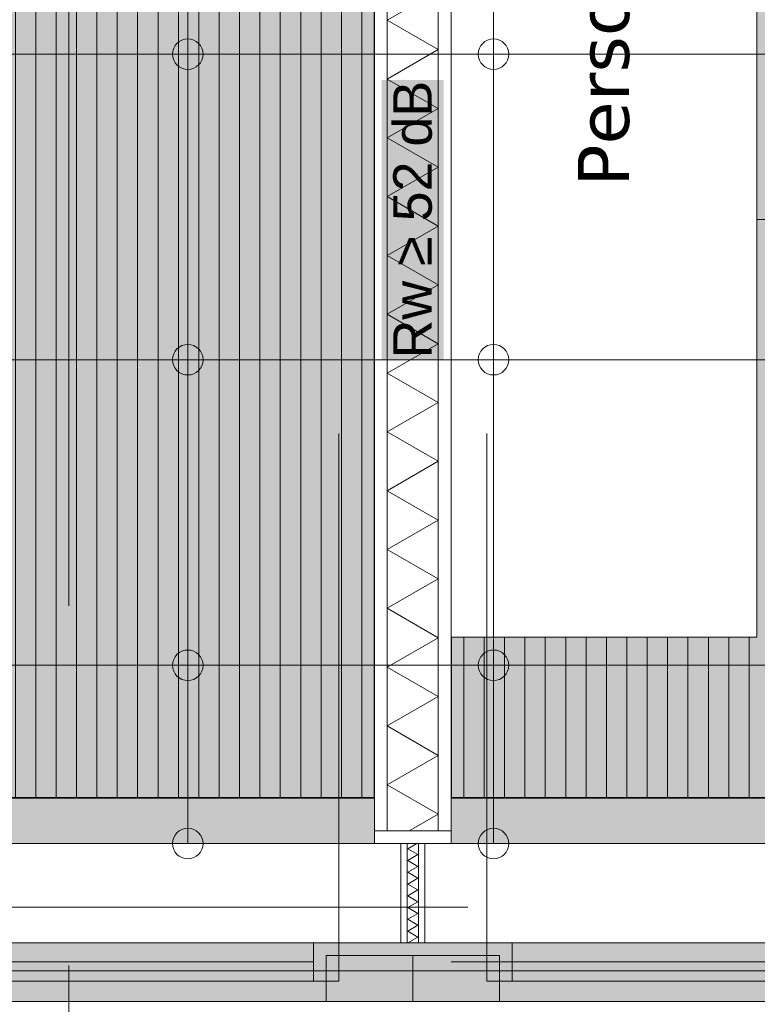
# Model space of a CAD drawing. Header units: metres. Extents: x -45 to 152, y -127 to 99.
# Tile 122 of 256: x -30.47 to -29.02, y -21.79 to -19.86. Entities that reach past the tile are written whole.
import ezdxf

# ---------------------------------------------------------------- set-up
doc = ezdxf.new("R2010")
doc.units = ezdxf.units.M
doc.header["$PDMODE"] = 1
doc.header["$PDSIZE"] = -2
for name, pattern in [('Achsen 01', [5.291531, 3.175, -1.058062, 0.352704, -0.705764]), ('gestrichelt - 01', [2, 1, -1]), ('Raster 01', [2, 1, -1])]:
    doc.linetypes.add(name, pattern=pattern)
doc.layers.get('0').update_dxf_attribs({"lineweight": 25})
for name, color, linetype, lineweight, true_color in [('013_Beton und Stahlbetonarbeiten-000 Brüstung', 7, 'Continuous', 9, 0xa6a6a6), ('031_Metallbauarbeiten-350 Lamellendecke DS', 7, 'Continuous', 35, 0x666666), ('032_Metallarbeiten-Fenster', 7, 'Continuous', 13, 0x444444), ('039_Trockenbauarbeiten-340 Dämmung', 7, 'Continuous', 9, 0xc0c0c0), ('ACTES-Einrichtung Aufsicht.', 7, 'Continuous', 9, 0xa6a6a6), ('AV1-Achsen', 1, 'Achsen 01', 18, 0xff0000), ('AV1-Raster', 7, 'Raster 01', 9, 0xa6a6a6)]:
    doc.layers.add(name, color=color, linetype=linetype, lineweight=lineweight, true_color=true_color)
for name, color, linetype, lineweight in [('030_Sonnenschutzarbeiten-BLENDSCHUTZ', 7, 'Continuous', 5), ('036_Bodenbelagarbeiten-350 Doppelbodenelement', 7, 'Continuous', 9), ('039_Trockenbauarbeiten-340 Gipskarton', 7, 'Continuous', 9), ('_1.35m (3D)', 7, 'Continuous', 9), ('_GRU (2D)', 7, 'Continuous', 9), ('_OG 2 (2D)', 7, 'Continuous', 9), ('_OG 2 - DS (2D)', 7, 'Continuous', 9), ('AV1-Akustikvorgaben-Trennwände', 7, 'Continuous', 5), ('AV1-Schnitt Achsen', 7, 'Achsen 01', 18), ('Bemaßung-Bemaßung', 7, 'Continuous', 9), ('Keine', 7, 'Continuous', 9)]:
    doc.layers.add(name, color=color, linetype=linetype, lineweight=lineweight)
doc.layers.get('0').freeze()
doc.styles.add('Arial', font='arial.ttf')
doc.styles.add('Verdana', font='verdana.ttf')
doc.dimstyles.new('COE 50', dxfattribs={"dimtxt": 126.090495, "dimasz": 0.001414, "dimexe": 0.001, "dimexo": 0.01, "dimgap": 0.001, "dimtad": 1, "dimdec": 3, "dimtxsty": 'Arial', "dimblk": 'VW_SLASH-4', "dimblk1": 'VW_SLASH-4', "dimblk2": 'VW_SLASH-4', "dimcen": 0, "dimadec": 3, "dimazin": 0, "dimtfac": 0.8, "dimtdec": 3, "dimtix": 1, "dimtmove": 0, "dimatfit": 0, "dimldrblk": 'VW_SLASH-3', "dimfxl": 0.002, "dimfxlon": 1, "dimfrac": 2, "dimtolj": 1, "dimarcsym": 0})
pattern_1 = [(90, (0, 0), (0.04, 0), [])]

# ---------------------------------------------------------------- blocks, each defined once
blk = doc.blocks.new('Group-2')
at = {"layer": 'AV1-Raster'}
for p, q in [((-29.7, -22.95), (-29.7, 1.35)), ((1.35, -20.25), (-40.5, -20.25))]:
    blk.add_line(p, q, dxfattribs=at)
blk = doc.blocks.new('1.35m (3D)')
at = {"layer": 'AV1-Raster', "color": 7}
blk.add_blockref('Group-2', (0, 0), dxfattribs=at)
blk = doc.blocks.new('VW_SLASH-4')
at = {"color": 0, "linetype": 'ByBlock', "lineweight": -2, "transparency": 16777216}
blk.add_line((0, 0), (-1, 0), dxfattribs=at)
at = {"color": 0, "linetype": 'Continuous', "lineweight": 15, "transparency": 16777216, "flags": 128}
blk.add_lwpolyline([(0.5, 0.5), (-0.5, -0.5)], dxfattribs=at)
blk = doc.blocks.new('*D24')
at = {"layer": '030_Sonnenschutzarbeiten-BLENDSCHUTZ', "color": 0, "lineweight": -2}
for p, q in [((-30.925, -22.025), (-30.925, -22.175)), ((-29.775, -22.025), (-29.775, -22.175)), ((-29.8457, -22.125), (-30.8543, -22.125))]:
    blk.add_line(p, q, dxfattribs=at)
at = {"layer": 'Defpoints', "color": 0}
for p in [(-30.925, -21.385), (-29.775, -21.385), (-30.925, -22.125)]:
    blk.add_point(p, dxfattribs=at)
at = {"layer": '030_Sonnenschutzarbeiten-BLENDSCHUTZ', "color": 0, "lineweight": -2, "xscale": 0.070693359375, "yscale": 0.070693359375, "zscale": 0.070693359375, "rotation": 180}
blk.add_blockref('VW_SLASH-4', (-30.925, -22.125), dxfattribs=at)
at = {"layer": '030_Sonnenschutzarbeiten-BLENDSCHUTZ', "color": 0, "lineweight": -2, "xscale": 0.070693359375, "yscale": 0.070693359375, "zscale": 0.070693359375}
blk.add_blockref('VW_SLASH-4', (-29.775, -22.125), dxfattribs=at)
at = {"layer": '030_Sonnenschutzarbeiten-BLENDSCHUTZ', "color": 0, "lineweight": 13, "insert": (-30.35, -22.0144), "char_height": 0.10087, "attachment_point": 5, "style": 'Arial'}
blk.add_mtext('\\A1;1,15', dxfattribs=at)
blk = doc.blocks.new('VW_SLASH-3')
at = {"color": 0, "linetype": 'ByBlock', "lineweight": -2, "transparency": 16777216}
blk.add_line((0, 0), (-1, 0), dxfattribs=at)
at = {"color": 0, "linetype": 'Continuous', "lineweight": 15, "transparency": 16777216, "flags": 128}
blk.add_lwpolyline([(0.5, 0.5), (-0.5, -0.5)], dxfattribs=at)
blk = doc.blocks.new('*D25')
at = {"layer": '030_Sonnenschutzarbeiten-BLENDSCHUTZ', "color": 0, "lineweight": -2}
for p, q in [((-29.625, -22.025), (-29.625, -22.175)), ((-28.475, -22.025), (-28.475, -22.175)), ((-28.5457, -22.125), (-29.5543, -22.125))]:
    blk.add_line(p, q, dxfattribs=at)
at = {"layer": 'Defpoints', "color": 0}
for p in [(-29.625, -21.385), (-28.475, -21.385), (-29.625, -22.125)]:
    blk.add_point(p, dxfattribs=at)
at = {"layer": '030_Sonnenschutzarbeiten-BLENDSCHUTZ', "color": 0, "lineweight": -2, "xscale": 0.070693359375, "yscale": 0.070693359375, "zscale": 0.070693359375, "rotation": 180}
blk.add_blockref('VW_SLASH-4', (-29.625, -22.125), dxfattribs=at)
at = {"layer": '030_Sonnenschutzarbeiten-BLENDSCHUTZ', "color": 0, "lineweight": -2, "xscale": 0.070693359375, "yscale": 0.070693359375, "zscale": 0.070693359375}
blk.add_blockref('VW_SLASH-4', (-28.475, -22.125), dxfattribs=at)
at = {"layer": '030_Sonnenschutzarbeiten-BLENDSCHUTZ', "color": 0, "lineweight": 13, "insert": (-29.05, -22.0144), "char_height": 0.10087, "attachment_point": 5, "style": 'Arial'}
blk.add_mtext('\\A1;1,15', dxfattribs=at)
blk = doc.blocks.new('Group-101')
at = {"color": 255, "transparency": 33554687}
blk.add_wipeout([(-29.625, -21.07), (-29.625, -18.275), (-29.025, -18.275), (-29.025, -21.07)], dxfattribs=at).dxf.layer = 'ACTES-Einrichtung Aufsicht.'
at = {"layer": 'ACTES-Einrichtung Aufsicht.', "transparency": 33554623, "flags": 128}
blk.add_lwpolyline([(-29.625, -21.07), (-29.625, -18.275), (-29.025, -18.275), (-29.025, -21.07)], close=True, dxfattribs=at)
at = {"color": 255, "transparency": 33554559}
blk.add_wipeout([(-29.2407, -20.4249), (-29.2407, -18.9201), (-29.4093, -18.9201), (-29.4093, -20.4249)], dxfattribs=at).dxf.layer = 'ACTES-Einrichtung Aufsicht.'
at = {"layer": 'ACTES-Einrichtung Aufsicht.', "insert": (-29.325, -19.6725), "char_height": 0.10018, "width": 1.5048, "attachment_point": 5, "rotation": 90, "line_spacing_factor": 0.940609, "style": 'Verdana'}
blk.add_mtext('Personalfächer ', dxfattribs=at)
blk = doc.blocks.new('Group-140')
at = {"color": 255, "linetype": 'Continuous', "lineweight": 5}
blk.add_wipeout([(-21.475, 28.3), (-18.275, 28.3), (-18.275, 28.4), (-21.475, 28.4)], dxfattribs=at).dxf.layer = '039_Trockenbauarbeiten-340 Dämmung'
blk = doc.blocks.new('Group-141')
at = {"layer": '039_Trockenbauarbeiten-340 Dämmung', "transparency": 33554687, "flags": 128}
blk.add_lwpolyline([(-21.475, 28.4), (-21.4173, 28.3), (-21.3595, 28.4), (-21.3018, 28.3), (-21.2441, 28.4), (-21.1863, 28.3), (-21.1286, 28.4), (-21.0709, 28.3), (-21.0131, 28.4), (-20.9554, 28.3), (-20.8976, 28.4), (-20.8399, 28.3), (-20.7822, 28.4), (-20.7244, 28.3), (-20.6667, 28.4), (-20.609, 28.3), (-20.5512, 28.4), (-20.4935, 28.3), (-20.4358, 28.4), (-20.378, 28.3), (-20.3203, 28.4), (-20.2626, 28.3), (-20.2048, 28.4), (-20.1471, 28.3), (-20.0894, 28.4), (-20.0316, 28.3), (-19.9739, 28.4), (-19.9162, 28.3), (-19.8584, 28.4), (-19.8007, 28.3), (-19.7429, 28.4), (-19.6852, 28.3), (-19.6275, 28.4), (-19.5697, 28.3), (-19.512, 28.4), (-19.4543, 28.3), (-19.3965, 28.4), (-19.3388, 28.3), (-19.2811, 28.4), (-19.2233, 28.3), (-19.1656, 28.4), (-19.1079, 28.3), (-19.0501, 28.4), (-18.9924, 28.3), (-18.9347, 28.4), (-18.8769, 28.3), (-18.8192, 28.4), (-18.7615, 28.3), (-18.7037, 28.4), (-18.646, 28.3), (-18.5882, 28.4), (-18.5305, 28.3), (-18.4728, 28.4), (-18.415, 28.3), (-18.3573, 28.4), (-18.2996, 28.3), (-18.275, 28.3426)], dxfattribs=at)
blk = doc.blocks.new('Group-142')
at = {"layer": '039_Trockenbauarbeiten-340 Dämmung'}
blk.add_blockref('Group-140', (0, 0), dxfattribs=at)
at = {"layer": '039_Trockenbauarbeiten-340 Dämmung', "transparency": 33554687}
blk.add_blockref('Group-141', (0, 0), dxfattribs=at)
blk = doc.blocks.new('Parametric Object-14')
at = {"layer": '039_Trockenbauarbeiten-340 Dämmung', "color": 7, "transparency": 33554687}
blk.add_blockref('Group-142', (0, 0), dxfattribs=at)
at = {"layer": '039_Trockenbauarbeiten-340 Dämmung', "color": 0, "flags": 1}
for tag in ['IFC_UUID', 'instanceID', 'prm0_name', 'prm0_type', 'prm0_value', 'prm1_name', 'prm1_type', 'prm1_value', 'prm2_name', 'prm2_type', 'prm2_value', 'prm3_name', 'prm3_type', 'prm3_value', 'prm4_name', 'prm4_type', 'prm4_value', 'prm5_name', 'prm5_type', 'prm5_value', 'prm6_name', 'prm6_type', 'prm6_value']:
    blk.add_attdef(tag, (-29.75, -21.475), '', height=0.00018, dxfattribs=at)
blk = doc.blocks.new('*D662')
at = {"layer": 'Bemaßung-Bemaßung', "color": 0, "linetype": 'Continuous', "lineweight": -2}
for p, q in [((-33.625, -23.175), (-33.625, -23.325)), ((-29.775, -23.175), (-29.775, -23.325)), ((-29.8457, -23.275), (-33.5543, -23.275))]:
    blk.add_line(p, q, dxfattribs=at)
at = {"layer": 'Defpoints', "color": 0}
for p in [(-33.625, -21.475), (-29.775, -21.475), (-33.625, -23.275)]:
    blk.add_point(p, dxfattribs=at)
at = {"layer": 'Bemaßung-Bemaßung', "color": 0, "lineweight": -2, "xscale": 0.070693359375, "yscale": 0.070693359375, "zscale": 0.070693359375, "rotation": 180}
blk.add_blockref('VW_SLASH-4', (-33.625, -23.275), dxfattribs=at)
at = {"layer": 'Bemaßung-Bemaßung', "color": 0, "lineweight": -2, "xscale": 0.070693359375, "yscale": 0.070693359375, "zscale": 0.070693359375}
blk.add_blockref('VW_SLASH-4', (-29.775, -23.275), dxfattribs=at)
at = {"layer": 'Bemaßung-Bemaßung', "color": 0, "insert": (-31.7, -23.1644), "char_height": 0.10087, "attachment_point": 5, "style": 'Arial'}
blk.add_mtext('\\A1;3,85', dxfattribs=at)
blk = doc.blocks.new('*D663')
at = {"layer": 'Bemaßung-Bemaßung', "color": 0, "linetype": 'Continuous', "lineweight": -2}
for p, q in [((-29.775, -23.175), (-29.775, -23.325)), ((-29.625, -23.175), (-29.625, -23.325)), ((-29.8457, -23.275), (-29.9164, -23.275)), ((-29.625, -23.275), (-29.775, -23.275)), ((-29.5543, -23.275), (-29.4836, -23.275))]:
    blk.add_line(p, q, dxfattribs=at)
at = {"layer": 'Defpoints', "color": 0}
for p in [(-29.775, -21.475), (-29.625, -21.475), (-29.775, -23.275)]:
    blk.add_point(p, dxfattribs=at)
at = {"layer": 'Bemaßung-Bemaßung', "color": 0, "lineweight": -2, "xscale": 0.070693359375, "yscale": 0.070693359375, "zscale": 0.070693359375}
blk.add_blockref('VW_SLASH-4', (-29.775, -23.275), dxfattribs=at)
at = {"layer": 'Bemaßung-Bemaßung', "color": 0, "lineweight": -2, "xscale": 0.070693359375, "yscale": 0.070693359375, "zscale": 0.070693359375, "rotation": 180}
blk.add_blockref('VW_SLASH-4', (-29.625, -23.275), dxfattribs=at)
at = {"layer": 'Bemaßung-Bemaßung', "color": 0, "insert": (-29.7, -23.5545), "char_height": 0.10087, "attachment_point": 5, "style": 'Arial'}
blk.add_mtext('\\A1;15', dxfattribs=at)
blk = doc.blocks.new('*D664')
at = {"layer": 'Bemaßung-Bemaßung', "color": 0, "linetype": 'Continuous', "lineweight": -2}
for p, q in [((-29.625, -23.175), (-29.625, -23.325)), ((-25.725, -23.175), (-25.725, -23.325)), ((-25.7957, -23.275), (-29.5543, -23.275))]:
    blk.add_line(p, q, dxfattribs=at)
at = {"layer": 'Defpoints', "color": 0}
for p in [(-29.625, -21.475), (-25.725, -21.475), (-29.625, -23.275)]:
    blk.add_point(p, dxfattribs=at)
at = {"layer": 'Bemaßung-Bemaßung', "color": 0, "lineweight": -2, "xscale": 0.070693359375, "yscale": 0.070693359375, "zscale": 0.070693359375, "rotation": 180}
blk.add_blockref('VW_SLASH-4', (-29.625, -23.275), dxfattribs=at)
at = {"layer": 'Bemaßung-Bemaßung', "color": 0, "lineweight": -2, "xscale": 0.070693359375, "yscale": 0.070693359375, "zscale": 0.070693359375}
blk.add_blockref('VW_SLASH-4', (-25.725, -23.275), dxfattribs=at)
at = {"layer": 'Bemaßung-Bemaßung', "color": 0, "insert": (-27.675, -23.1644), "char_height": 0.10087, "attachment_point": 5, "style": 'Arial'}
blk.add_mtext('\\A1;3,90', dxfattribs=at)
blk = doc.blocks.new('Group-319')
at = {"layer": '032_Metallarbeiten-Fenster', "linetype": 'Continuous', "lineweight": 0}
for points in [[(-28.55, -21.67), (-28.55, -21.785), (-30.85, -21.785), (-30.85, -21.67)], [(-30.805, -21.67), (-29.895, -21.67), (-29.895, -21.745), (-30.805, -21.745)], [(-29.895, -21.745), (-29.845, -21.745), (-29.845, -21.67), (-29.895, -21.67)], [(-29.505, -21.745), (-29.555, -21.745), (-29.555, -21.67), (-29.505, -21.67)], [(-28.595, -21.67), (-29.505, -21.67), (-29.505, -21.745), (-28.595, -21.745)], [(-29.7, -21.785), (-29.87, -21.785), (-29.87, -21.695), (-29.7, -21.695)], [(-29.7, -21.785), (-29.53, -21.785), (-29.53, -21.695), (-29.7, -21.695)]]:
    blk.add_hatch(color=7, dxfattribs=at).paths.add_polyline_path(points)
at = {"layer": '032_Metallarbeiten-Fenster', "color": 7, "lineweight": 18}
for p, q in [((-30.805, -21.7075), (-29.895, -21.7075)), ((-28.55, -21.7075), (-29.625, -21.7075)), ((-29.505, -21.7075), (-28.595, -21.7075))]:
    blk.add_line(p, q, dxfattribs=at)
at = {"layer": '032_Metallarbeiten-Fenster', "color": 7, "linetype": 'gestrichelt - 01', "lineweight": 18, "transparency": 33554687, "flags": 128}
for points in [[(-29.845, -21.67), (-29.845, -20.66, 0.414214), (-30.855, -21.67)], [(-29.555, -21.67), (-29.555, -20.66, -0.414214), (-28.545, -21.67)]]:
    blk.add_lwpolyline(points, format="xyb", dxfattribs=at)
at = {"layer": '032_Metallarbeiten-Fenster', "color": 7, "lineweight": 18, "flags": 128}
for points in [[(-28.55, -21.67), (-28.55, -21.785), (-30.85, -21.785), (-30.85, -21.67)], [(-30.805, -21.67), (-29.895, -21.67), (-29.895, -21.745), (-30.805, -21.745)], [(-29.895, -21.745), (-29.845, -21.745), (-29.845, -21.67), (-29.895, -21.67)], [(-29.505, -21.745), (-29.555, -21.745), (-29.555, -21.67), (-29.505, -21.67)], [(-28.595, -21.67), (-29.505, -21.67), (-29.505, -21.745), (-28.595, -21.745)], [(-29.7, -21.785), (-29.87, -21.785), (-29.87, -21.695), (-29.7, -21.695)], [(-29.7, -21.785), (-29.53, -21.785), (-29.53, -21.695), (-29.7, -21.695)]]:
    blk.add_lwpolyline(points, close=True, dxfattribs=at)
blk = doc.blocks.new('Group-599')
at = {"layer": '039_Trockenbauarbeiten-340 Dämmung', "transparency": 33554687, "flags": 128}
blk.add_lwpolyline([(-16.32, 9.42), (-16.3085, 9.4), (-16.2969, 9.42), (-16.2854, 9.4), (-16.2738, 9.42), (-16.2623, 9.4), (-16.2507, 9.42), (-16.2392, 9.4), (-16.2276, 9.42), (-16.2161, 9.4), (-16.2045, 9.42), (-16.193, 9.4), (-16.1814, 9.42), (-16.1699, 9.4), (-16.1583, 9.42), (-16.1468, 9.4), (-16.1352, 9.42), (-16.125, 9.4023)], dxfattribs=at)
blk = doc.blocks.new('Group-600')
at = {"layer": '039_Trockenbauarbeiten-340 Dämmung', "transparency": 33554687}
blk.add_blockref('Group-599', (0, 0), dxfattribs=at)
blk = doc.blocks.new('Parametric Object-69')
at = {"layer": '039_Trockenbauarbeiten-340 Dämmung', "color": 7, "transparency": 33554687}
blk.add_blockref('Group-600', (0, 0), dxfattribs=at)
at = {"layer": '039_Trockenbauarbeiten-340 Dämmung', "color": 0, "flags": 1}
for tag in ['IFC_UUID', 'instanceID', 'prm0_name', 'prm0_type', 'prm0_value', 'prm1_name', 'prm1_type', 'prm1_value', 'prm2_name', 'prm2_type', 'prm2_value', 'prm3_name', 'prm3_type', 'prm3_value', 'prm4_name', 'prm4_type', 'prm4_value', 'prm5_name', 'prm5_type', 'prm5_value', 'prm6_name', 'prm6_type', 'prm6_value']:
    blk.add_attdef(tag, (-29.71, -21.67), '', height=0.00018, dxfattribs=at)
blk = doc.blocks.new('Group-739')
at = {"layer": 'AV1-Achsen'}
blk.add_line((-43.35, -21.6), (4.2, -21.6), dxfattribs=at)
blk = doc.blocks.new('Group-749')
at = {"layer": 'AV1-Schnitt Achsen'}
blk.add_line((-30.375, -26.3), (-30.375, 4.7), dxfattribs=at)
blk = doc.blocks.new('GRU (2D)')
at = {"layer": 'AV1-Achsen', "color": 7}
blk.add_blockref('Group-739', (0, 0), dxfattribs=at)
at = {"layer": 'AV1-Schnitt Achsen', "color": 7}
blk.add_blockref('Group-749', (0, 0), dxfattribs=at)
blk = doc.blocks.new('OG 2 - DS (2D)')
at = {"layer": '030_Sonnenschutzarbeiten-BLENDSCHUTZ', "linetype": 'Continuous', "lineweight": 0, "transparency": 33554610}
for points in [[(-30.925, -21.385), (-30.925, -21.475), (-29.775, -21.475), (-29.775, -21.385)], [(-28.475, -21.475), (-28.475, -21.385), (-29.625, -21.385), (-29.625, -21.475)]]:
    blk.add_hatch(color=161, dxfattribs=at).paths.add_polyline_path(points)
at = {"layer": '031_Metallbauarbeiten-350 Lamellendecke DS', "linetype": 'Continuous', "lineweight": 0, "transparency": 33554508}
for color, points in [(254, [(-33.675, -18.275), (-29.775, -18.275), (-29.775, -21.385), (-33.675, -21.385)]), (190, [(-33.675, -18.275), (-29.775, -18.275), (-29.775, -21.385), (-33.675, -21.385)]), (254, [(-29.625, -18.275), (-25.725, -18.275), (-25.725, -21.385), (-29.625, -21.385)]), (190, [(-29.625, -18.275), (-25.725, -18.275), (-25.725, -21.385), (-29.625, -21.385)])]:
    blk.add_hatch(color=color, dxfattribs=at).paths.add_polyline_path(points)
at = {"layer": '031_Metallbauarbeiten-350 Lamellendecke DS', "linetype": 'Continuous', "lineweight": 9, "transparency": 33554508}
h = blk.add_hatch(dxfattribs=at)
h.set_pattern_fill('Lamellendecke', color=252, style=0, pattern_type=2)
h.set_pattern_definition(pattern_1)
h.paths.add_polyline_path([(-33.675, -18.275), (-29.775, -18.275), (-29.775, -21.385), (-33.675, -21.385)])
h = blk.add_hatch(dxfattribs=at)
h.set_pattern_fill('Lamellendecke', color=252, style=0, pattern_type=2)
h.set_pattern_definition(pattern_1)
h.paths.add_polyline_path([(-29.625, -18.275), (-25.725, -18.275), (-25.725, -21.385), (-29.625, -21.385)])
at = {"layer": '030_Sonnenschutzarbeiten-BLENDSCHUTZ', "color": 251, "lineweight": 13, "flags": 128}
for points in [[(-30.925, -21.385), (-30.925, -21.475), (-29.775, -21.475), (-29.775, -21.385)], [(-28.475, -21.475), (-28.475, -21.385), (-29.625, -21.385), (-29.625, -21.475)]]:
    blk.add_lwpolyline(points, close=True, dxfattribs=at)
at = {"layer": '031_Metallbauarbeiten-350 Lamellendecke DS', "flags": 128}
for points in [[(-33.675, -18.275), (-29.775, -18.275), (-29.775, -21.385), (-33.675, -21.385)], [(-29.625, -18.275), (-25.725, -18.275), (-25.725, -21.385), (-29.625, -21.385)]]:
    blk.add_lwpolyline(points, close=True, dxfattribs=at)
at = {"layer": '031_Metallbauarbeiten-350 Lamellendecke DS', "color": 251, "linetype": 'Continuous', "lineweight": 35, "transparency": 33554687, "flags": 128}
for points in [[(-33.675, -18.275), (-29.775, -18.275), (-29.775, -21.385), (-33.675, -21.385)], [(-29.625, -18.275), (-25.725, -18.275), (-25.725, -21.385), (-29.625, -21.385)]]:
    blk.add_lwpolyline(points, close=True, dxfattribs=at)
at = {"layer": '030_Sonnenschutzarbeiten-BLENDSCHUTZ', "color": 7, "lineweight": 13}
dim = blk.add_linear_dim(base=(-30.925, -22.125), p1=(-29.775, -21.385), p2=(-30.925, -21.385), text='1,15', dimstyle='COE 50', override={"dimtxt": 0.100872, "dimasz": 0.070693, "dimexe": 0.05, "dimgap": 0.05, "dimpost": '<>', "dimtxsty": 'Arial', "dimtmove": 2, "dimfxl": 0.1}, dxfattribs=at)
dim.commit()
dim.dimension.update_dxf_attribs({"geometry": '*D24', "text_midpoint": (-30.35, -22.0144)})
dim = blk.add_aligned_dim(p1=(-28.475, -21.385), p2=(-29.625, -21.385), distance=0.74, text='1,15', dimstyle='COE 50', override={"dimtxt": 0.100872, "dimasz": 0.070693, "dimexe": 0.05, "dimgap": 0.05, "dimpost": '<>', "dimtxsty": 'Arial', "dimtmove": 2, "dimfxl": 0.1}, dxfattribs=at)
dim.commit()
dim.dimension.update_dxf_attribs({"geometry": '*D25', "text_midpoint": (-29.05, -22.0144)})
blk = doc.blocks.new('OG 2 (2D)')
at = {"layer": '036_Bodenbelagarbeiten-350 Doppelbodenelement', "color": 230, "lineweight": 18}
for centre in [(-30.1416, -21.125), (-29.5416, -21.125)]:
    blk.add_circle(centre, 0.03, dxfattribs=at)
at = {"layer": 'ACTES-Einrichtung Aufsicht.'}
blk.add_blockref('Group-101', (0, 0), dxfattribs=at)
at = {"color": 255}
blk.add_wipeout([(-28.475, -21.725), (-30.925, -21.725), (-30.925, -21.475), (-28.475, -21.475)], dxfattribs=at).dxf.layer = '013_Beton und Stahlbetonarbeiten-000 Brüstung'
at = {"layer": '013_Beton und Stahlbetonarbeiten-000 Brüstung', "flags": 128}
blk.add_lwpolyline([(-28.475, -21.725), (-30.925, -21.725), (-30.925, -21.475), (-28.475, -21.475)], close=True, dxfattribs=at)
at = {"layer": '036_Bodenbelagarbeiten-350 Doppelbodenelement', "color": 230, "linetype": 'Continuous', "flags": 128}
for points in [[(-30.7416, -19.325), (-30.1416, -19.325), (-30.1416, -19.925), (-30.7416, -19.925)], [(-29.5416, -19.325), (-28.9416, -19.325), (-28.9416, -19.925), (-29.5416, -19.925)], [(-30.7416, -19.925), (-30.1416, -19.925), (-30.1416, -20.525), (-30.7416, -20.525)], [(-29.5416, -19.925), (-28.9416, -19.925), (-28.9416, -20.525), (-29.5416, -20.525)], [(-30.7416, -20.525), (-30.1416, -20.525), (-30.1416, -21.125), (-30.7416, -21.125)], [(-29.5416, -20.525), (-28.9416, -20.525), (-28.9416, -21.125), (-29.5416, -21.125)], [(-30.7416, -21.125), (-30.1416, -21.125), (-30.1416, -21.475), (-30.7416, -21.475)], [(-29.5416, -21.125), (-28.9416, -21.125), (-28.9416, -21.475), (-29.5416, -21.475)]]:
    blk.add_lwpolyline(points, close=True, dxfattribs=at)
at = {"layer": '036_Bodenbelagarbeiten-350 Doppelbodenelement', "color": 230, "lineweight": 18}
for centre in [(-30.1416, -19.925), (-29.5416, -19.925), (-30.1416, -20.525), (-29.5416, -20.525), (-30.1416, -21.475), (-29.5416, -21.475)]:
    blk.add_circle(centre, 0.03, dxfattribs=at)
at = {"color": 255}
blk.add_wipeout([(-29.65, -21.475), (-29.65, -18.275), (-29.75, -18.275), (-29.75, -21.475)], dxfattribs=at).dxf.layer = '039_Trockenbauarbeiten-340 Dämmung'
at = {"layer": '039_Trockenbauarbeiten-340 Dämmung', "flags": 128}
blk.add_lwpolyline([(-29.65, -21.475), (-29.65, -18.275), (-29.75, -18.275), (-29.75, -21.475)], close=True, dxfattribs=at)
at = {"layer": '039_Trockenbauarbeiten-340 Dämmung', "rotation": 90}
blk.add_blockref('Parametric Object-14', (-1.35, 0), dxfattribs=at)
at = {"color": 255}
for points in [[(-29.775, -21.475), (-29.775, -18.313), (-29.75, -18.313), (-29.75, -21.475)], [(-29.625, -21.475), (-29.625, -18.313), (-29.65, -18.313), (-29.65, -21.475)]]:
    blk.add_wipeout(points, dxfattribs=at).dxf.layer = '039_Trockenbauarbeiten-340 Gipskarton'
at = {"layer": '036_Bodenbelagarbeiten-350 Doppelbodenelement', "color": 230, "linetype": 'Continuous', "flags": 128}
for points in [[(-30.1416, -19.325), (-29.5416, -19.325), (-29.5416, -19.925), (-30.1416, -19.925)], [(-30.1416, -19.925), (-29.5416, -19.925), (-29.5416, -20.525), (-30.1416, -20.525)], [(-30.1416, -20.525), (-29.5416, -20.525), (-29.5416, -21.125), (-30.1416, -21.125)]]:
    blk.add_lwpolyline(points, close=True, dxfattribs=at)
at = {"layer": '039_Trockenbauarbeiten-340 Gipskarton', "flags": 128}
for points in [[(-29.775, -21.475), (-29.775, -18.313), (-29.75, -18.313), (-29.75, -21.475)], [(-29.625, -21.475), (-29.625, -18.313), (-29.65, -18.313), (-29.65, -21.475)]]:
    blk.add_lwpolyline(points, close=True, dxfattribs=at)
at = {"layer": 'AV1-Akustikvorgaben-Trennwände', "color": 7}
blk.add_solid([(-29.6391, -20.5242), (-29.6391, -19.9758), (-29.7609, -20.5242), (-29.7609, -19.9758)], dxfattribs=at)
blk.add_solid([(-29.6391, -20.5242), (-29.6391, -19.9758), (-29.7609, -20.5242), (-29.7609, -19.9758)], dxfattribs=at)
at = {"layer": '032_Metallarbeiten-Fenster', "color": 7}
blk.add_blockref('Group-319', (0, 0), dxfattribs=at)
at = {"layer": 'AV1-Akustikvorgaben-Trennwände', "insert": (-29.7, -20.25), "char_height": 0.07565, "attachment_point": 5, "rotation": 90, "line_spacing_factor": 0.971931, "style": 'Arial'}
blk.add_mtext('Rw ≥ 52 dB', dxfattribs=at)
at = {"layer": 'Bemaßung-Bemaßung', "linetype": 'Continuous'}
for base, p1, p2, text, override, picture, middle in [((-33.625, -23.275), (-29.775, -21.475), (-33.625, -21.475), '3,85', {"dimtxt": 0.100872, "dimasz": 0.070693, "dimexe": 0.05, "dimgap": 0.05, "dimpost": '<>', "dimtxsty": 'Arial', "dimtmove": 2, "dimfxl": 0.1}, '*D662', (-31.7, -23.1644)), ((-29.775, -23.275), (-29.625, -21.475), (-29.775, -21.475), '15', {"dimtxt": 0.100872, "dimasz": 0.070693, "dimexe": 0.05, "dimgap": 0.05, "dimpost": '<>', "dimtxsty": 'Arial', "dimtix": 0, "dimtmove": 2, "dimfxl": 0.1}, '*D663', (-29.7, -23.5545)), ((-29.625, -23.275), (-25.725, -21.475), (-29.625, -21.475), '3,90', {"dimtxt": 0.100872, "dimasz": 0.070693, "dimexe": 0.05, "dimgap": 0.05, "dimpost": '<>', "dimtxsty": 'Arial', "dimtmove": 2, "dimfxl": 0.1}, '*D664', (-27.675, -23.1644))]:
    dim = blk.add_linear_dim(base=base, p1=p1, p2=p2, text=text, dimstyle='COE 50', override=override, dxfattribs=at)
    dim.commit()
    dim.dimension.update_dxf_attribs({"geometry": picture, "text_midpoint": middle})
at = {"color": 255}
for points in [[(-29.7235, -21.475), (-29.711, -21.475), (-29.711, -21.67), (-29.7235, -21.67)], [(-29.689, -21.475), (-29.6765, -21.475), (-29.6765, -21.67), (-29.689, -21.67)]]:
    blk.add_wipeout(points, dxfattribs=at).dxf.layer = '039_Trockenbauarbeiten-340 Gipskarton'
at = {"layer": '039_Trockenbauarbeiten-340 Gipskarton', "flags": 128}
for points in [[(-29.7235, -21.475), (-29.711, -21.475), (-29.711, -21.67), (-29.7235, -21.67)], [(-29.689, -21.475), (-29.6765, -21.475), (-29.6765, -21.67), (-29.689, -21.67)]]:
    blk.add_lwpolyline(points, close=True, dxfattribs=at)
at = {"color": 255}
blk.add_wipeout([(-29.625, -21.475), (-29.625, -21.45), (-29.775, -21.45), (-29.775, -21.475)], dxfattribs=at).dxf.layer = '039_Trockenbauarbeiten-340 Gipskarton'
at = {"layer": '036_Bodenbelagarbeiten-350 Doppelbodenelement', "color": 230, "linetype": 'Continuous', "flags": 128}
blk.add_lwpolyline([(-30.1416, -21.125), (-29.5416, -21.125), (-29.5416, -21.475), (-30.1416, -21.475)], close=True, dxfattribs=at)
at = {"layer": '039_Trockenbauarbeiten-340 Gipskarton', "flags": 128}
blk.add_lwpolyline([(-29.625, -21.475), (-29.625, -21.45), (-29.775, -21.45), (-29.775, -21.475)], close=True, dxfattribs=at)
at = {"layer": 'Keine', "color": 8, "linetype": 'Continuous', "lineweight": 13, "flags": 128}
blk.add_lwpolyline([(-39.025, -5.525), (-23.075, -5.525), (-23.075, -21.475), (-39.025, -21.475)], close=True, dxfattribs=at)
at = {"layer": '039_Trockenbauarbeiten-340 Dämmung', "rotation": 90}
blk.add_blockref('Parametric Object-69', (-20.29, -5.35), dxfattribs=at)

msp = doc.modelspace()

# ---------------------------------------------------------------- block references
at = {"layer": '_1.35m (3D)'}
msp.add_blockref('1.35m (3D)', (0, 0), dxfattribs=at)

# ---------------------------------------------------------------- next in the draw order: block references
at = {"layer": '_OG 2 - DS (2D)'}
msp.add_blockref('OG 2 - DS (2D)', (0, 0), dxfattribs=at)

# ---------------------------------------------------------------- next in the draw order: block references
at = {"layer": '_OG 2 (2D)'}
msp.add_blockref('OG 2 (2D)', (0, 0), dxfattribs=at)

# ---------------------------------------------------------------- next in the draw order: block references
at = {"layer": '_GRU (2D)'}
msp.add_blockref('GRU (2D)', (0, 0), dxfattribs=at)

doc.saveas('drawing.dxf')
